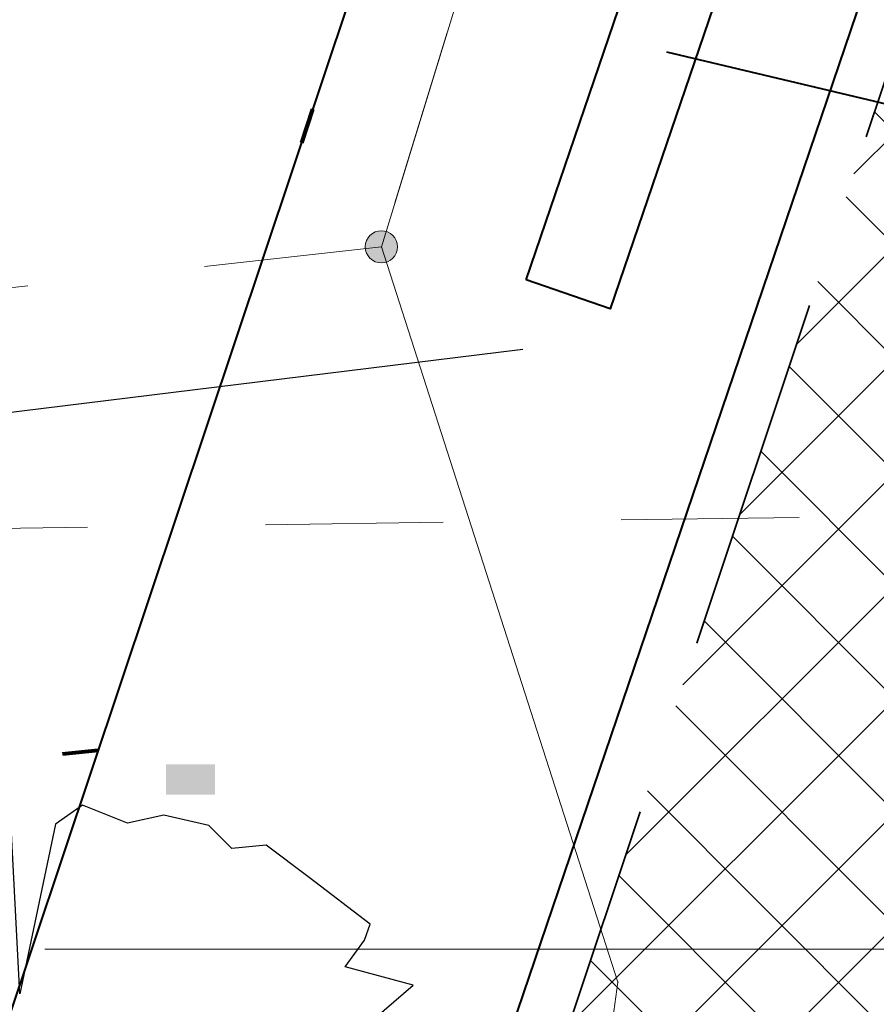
# Model space of a CAD drawing. Header units: metres. Extents: x 6599594 to 6600699, y 5687867 to 5691114.
# Tile 190 of 256: x 6599951.27 to 6599953.68, y 5688885.35 to 5688888.11. Entities that reach past the tile are written whole.
import ezdxf
from ezdxf.enums import TextEntityAlignment as Align

# ---------------------------------------------------------------- set-up
doc = ezdxf.new("R2010")
doc.units = ezdxf.units.M
doc.header["$MEASUREMENT"] = 0
for name, pattern in [('1', [0]), ('3_EGBZ', [1.5, 1, -0.5]), ('9', [1, 0, -1]), ('BTO', [0]), ('BUG', [1.5, 1, -0.5]), ('GUZ', [1, 0.5, -0.5]), ('L_0_03', [1, 0.5, -0.5])]:
    doc.linetypes.add(name, pattern=pattern)
doc.layers.get('0').update_dxf_attribs({"color": 253, "linetype": 'CONTINUOUS', "lineweight": 13})
for name, color, linetype, lineweight in [('_balustrada', 7, 'OGRODZENIE1', 40), ('_dren', 30, '3_EGBZ', 40), ('_kolor chodnik', 50, '1', 5), ('_kolor jezdnia', 4, '1', 0), ('_kolor pobocze', 211, '1', 5), ('_kolor zjazdy kostka', 7, '1', 5), ('_kolor ścieżka @ 1', 10, '1', 0), ('_linie czasowe urz wodne', 214, '9', 80), ('_nasadzenia', 72, 'BUG', 30), ('_obrzeze', 10, 'BUG', 35), ('_podział mój', 201, 'BTO', 40), ('_przepusty', 172, '3_EGBZ', 40), ('_row', 150, 'CONTINUOUS', 30), ('GES_Rzedna', 7, 'CONTINUOUS', 18), ('OT_Komunikacja', 7, 'CONTINUOUS', 0), ('OT_Wody', 7, 'CONTINUOUS', 0), ('pkt_sztuczny_i_naturalny', 7, 'CONTINUOUS', 5), ('Uzytki', 252, 'GUZ', 9)]:
    doc.layers.add(name, color=color, linetype=linetype, lineweight=lineweight)
doc.layers.add('RS-drzewa projektowane', color=7, linetype='CONTINUOUS')
doc.styles.get("Standard").update_dxf_attribs({"font": 'ARIALN.TTF', "width": 0.75, "height": 1.199999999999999})
doc.linetypes.add('OGRODZENIE1', pattern='A,0.25,-0.1,[133,ltypeshp.shx,S=0.1,R=0,X=-0.1,Y=0],-0.1,1', length=1.45)
pattern_1 = [(45, (0, 0), (-0.1414213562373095, 0.1414213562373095), []), (135, (0, 0), (-0.1414213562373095, -0.1414213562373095), [])]

# ---------------------------------------------------------------- blocks, each defined once
blk = doc.blocks.new('d2')
at = {"layer": '_nasadzenia'}
for p, q in [((-293019.4652712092, 28215.71171003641), (-293019.5058528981, 28216.47423294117)), ((-293019.2000540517, 28216.51097357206), (-293019.3144192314, 28216.43055231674)), ((-293019.0088658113, 28216.43478685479), (-293019.2000540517, 28216.51097357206)), ((-293018.855843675, 28216.46941021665), (-293019.0088658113, 28216.43478685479)), ((-293018.6644100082, 28216.42572959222), (-293018.855843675, 28216.46941021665)), ((-293019.3144192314, 28216.43055231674), (-293019.4652712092, 28215.71171003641)), ((-293018.5676449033, 28216.32748790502), (-293018.6644100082, 28216.42572959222)), ((-293018.4212701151, 28216.34265583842), (-293018.5676449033, 28216.32748790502)), ((-293018.2402983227, 28216.20477988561), (-293018.4212701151, 28216.34265583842)), ((-293017.9817671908, 28216.00781423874), (-293018.2402983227, 28216.20477988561)), ((-293018.0050329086, 28215.93972023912), (-293017.9817671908, 28216.00781423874)), ((-293018.0871430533, 28215.82655175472), (-293018.0050329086, 28215.93972023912)), ((-293017.7984534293, 28215.74964162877), (-293018.0871430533, 28215.82655175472)), ((-293018.1938077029, 28215.40966504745), (-293017.7984534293, 28215.74964162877))]:
    blk.add_line(p, q, dxfattribs=at)
blk = doc.blocks.new('169')
at = {"linetype": 'Continuous', "lineweight": 13}
blk.add_hatch(color=0, dxfattribs=at).paths.add_polyline_path([(0, -0.090553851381, 1), (0, 0.090553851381, 1)])
at = {"color": 0, "linetype": 'Continuous', "lineweight": 13}
blk.add_circle((0, 0), 0.090553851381, dxfattribs=at)
blk = doc.blocks.new('hhh')
at = {"layer": '_podział mój'}
blk.add_line((6600012.715234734, 5689068.962127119), (6599853.466151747, 5688593.232024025), dxfattribs=at)

msp = doc.modelspace()

# ---------------------------------------------------------------- hatches: boundary and pattern name
at = {"layer": '_kolor chodnik'}
h = msp.add_hatch(dxfattribs=at)
h.set_pattern_fill('ANSI37', color=256, scale=1.6)
h.set_pattern_definition(pattern_1)
h.paths.add_polyline_path([(6599849.938171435, 5688542.085872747), (6599852.232147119, 5688548.938742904), (6599853.573135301, 5688548.489851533), (6599853.827082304, 5688549.248475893), (6599851.793849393, 5688549.929093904), (6599849.895278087, 5688548.982823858), (6599847.823506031, 5688542.793750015)])
edge = h.paths.add_edge_path()
edge.add_line((6600018.106075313, 5689087.454911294), (6600022.42781917, 5689091.229234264))
edge.add_line((6600022.42781917, 5689091.229234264), (6600020.233254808, 5689093.742094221))
edge.add_line((6600020.233254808, 5689093.742094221), (6600017.159471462, 5689091.057656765))
edge.add_arc((6600023.275194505, 5689085.385140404), 8.34143334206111, 137.1531558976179, 148.8016577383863)
edge.add_line((6600016.140105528, 5689089.706021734), (6600018.106075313, 5689087.454911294))
h.paths.add_polyline_path([(6600038.501784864, 5689187.59229436), (6600037.906968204, 5689187.700586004), (6600037.638296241, 5689186.224843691), (6600038.240083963, 5689186.115282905)])
h.paths.add_polyline_path([(6600069.098302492, 5689360.276020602), (6600068.321239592, 5689360.413462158), (6600068.064048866, 5689358.936495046), (6600068.836639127, 5689358.799546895)])
h.paths.add_polyline_path([(6600082.393785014, 5689362.950258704), (6600082.941124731, 5689366.103121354), (6600081.481377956, 5689366.361351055), (6600080.923159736, 5689363.210828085)])
h.paths.add_polyline_path([(6600074.022236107, 5689388.065861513), (6600072.983907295, 5689388.249860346), (6600072.723374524, 5689386.772538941), (6600073.760538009, 5689386.588865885)])
h.paths.add_polyline_path([(6600105.602402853, 5689486.45426531), (6600106.738797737, 5689489.760539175), (6600105.28818975, 5689490.281952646), (6600104.132785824, 5689486.965912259)])
h.paths.add_polyline_path([(6600132.519778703, 5689678.737346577), (6600131.636986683, 5689678.922259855), (6600131.330470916, 5689677.453953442), (6600132.212256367, 5689677.269208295)])
h.paths.add_polyline_path([(6600156.649397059, 5689798.7449027), (6600156.48800471, 5689797.95886096), (6600157.450195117, 5689797.757316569), (6600157.615023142, 5689798.542205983)])
h.paths.add_polyline_path([(6600189.055358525, 5689948.643107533), (6600187.902868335, 5689948.884512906), (6600187.600024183, 5689947.417400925), (6600188.748131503, 5689947.176379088)])
edge = h.paths.add_edge_path()
edge.add_line((6600204.459383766, 5690032.969035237), (6600204.153258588, 5690031.227801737))
edge.add_arc((6600202.328347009, 5690027.299936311), 4.331100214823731, 41.853001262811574, 65.08011546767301, ccw=False)
edge.add_arc((6600032.903931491, 5690051.979071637), 174.020003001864, 352.8070218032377, 353.495463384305)
edge.add_arc((6600202.372679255, 5690027.343587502), 5.999999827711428, 55.12102442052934, 69.64815978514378)
edge = h.paths.add_edge_path()
edge.add_line((6600205.046027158, 5690040.265402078), (6600204.972740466, 5690038.483452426))
edge.add_arc((6600203.986269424, 5690044.401803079), 5.999999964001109, 279.4630688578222, 294.9140560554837)
edge.add_line((6600206.513819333, 5690038.960158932), (6600206.607027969, 5690041.030672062))
edge.add_arc((6600203.986269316, 5690044.401803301), 4.270000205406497, 284.3702444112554, 307.86193139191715, ccw=False)
edge = h.paths.add_edge_path()
edge.add_arc((6600203.547470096, 5690044.558759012), 6.446878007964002, 324.43500910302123, 356.20133685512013, ccw=False)
edge.add_arc((6600203.986269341, 5690044.401803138), 6.000000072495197, 323.2169970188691, 357.4193489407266)
h.paths.add_polyline_path([(6600208.910055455, 5690121.713696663), (6600208.146285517, 5690121.748120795), (6600207.125602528, 5690121.794124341), (6600209.971605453, 5690121.665851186)])
edge = h.paths.add_edge_path()
edge.add_line((6600238.769818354, 5690481.648294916), (6600240.338176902, 5690490.87374652))
edge.add_line((6600240.338176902, 5690490.87374652), (6600241.251295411, 5690510.829461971))
edge.add_line((6600241.251295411, 5690510.829461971), (6600239.524022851, 5690510.928942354))
edge.add_line((6600239.524022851, 5690510.928942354), (6600238.633343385, 5690491.167757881))
edge.add_line((6600238.633343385, 5690491.167757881), (6600234.579716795, 5690467.661262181))
edge.add_line((6600234.579716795, 5690467.661262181), (6600234.449796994, 5690464.966873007))
edge.add_arc((6600242.443669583, 5690464.607462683), 8.001948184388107, 177.4256737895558, 268.2543056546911)
edge.add_line((6600242.199903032, 5690456.609228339), (6600242.216657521, 5690457.359274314))
edge.add_line((6600242.216657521, 5690457.359274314), (6600242.305257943, 5690458.836738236))
edge.add_arc((6600242.444504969, 5690464.607952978), 5.772894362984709, 177.0298084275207, 268.6178439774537, ccw=False)
edge.add_line((6600236.679365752, 5690464.907083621), (6600236.951876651, 5690470.95443634))
edge.add_line((6600236.951876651, 5690470.95443634), (6600238.15078669, 5690478.210832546))
edge.add_line((6600238.15078669, 5690478.210832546), (6600238.769818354, 5690481.648294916))
h.paths.add_polyline_path([(6600238.769818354, 5690481.648294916), (6600238.15078669, 5690478.210832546), (6600239.670056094, 5690477.930590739), (6600240.266710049, 5690481.376366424)])
edge = h.paths.add_edge_path()
edge.add_line((6600223.366500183, 5690460.339976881), (6600223.278629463, 5690457.997544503))
edge.add_arc((6600220.967166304, 5690465.656339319), 7.999999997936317, 286.7940807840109, 300.2738222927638)
edge.add_line((6600225.000231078, 5690458.747331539), (6600225.240084, 5690461.623695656))
edge.add_arc((6600221.105749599, 5690465.648640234), 5.76999998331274, 293.06724424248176, 315.7681070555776, ccw=False)
edge = h.paths.add_edge_path()
edge.add_arc((6600220.025145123, 5690444.676291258), 5.770000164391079, 37.996647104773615, 59.94382588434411, ccw=False)
edge.add_line((6600224.572175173, 5690448.22839199), (6600224.817793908, 5690451.081798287))
edge.add_arc((6600220.025145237, 5690444.676291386), 7.999999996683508, 53.19588653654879, 68.15166733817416)
edge.add_line((6600223.00235276, 5690452.101669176), (6600222.91504296, 5690449.670427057))
edge = h.paths.add_edge_path()
edge.add_arc((6600221.105749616, 5690465.648640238), 7.999999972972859, 328.0222308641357, 357.0132597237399)
edge.add_line((6600229.094882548, 5690465.23180147), (6600229.218816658, 5690467.593604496))
edge.add_line((6600229.218816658, 5690467.593604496), (6600228.218919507, 5690467.645774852))
edge.add_line((6600228.218919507, 5690467.645774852), (6600227.891778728, 5690461.411918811))
h.paths.add_polyline_path([(6600200.980142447, 5690012.236744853), (6600202.317278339, 5690011.956662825), (6600202.522293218, 5690012.935421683), (6600201.182321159, 5690013.216097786)])
h.paths.add_polyline_path([(6600196.457878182, 5689983.98337835), (6600195.202332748, 5689984.246370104), (6600194.899091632, 5689982.777335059), (6600196.150355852, 5689982.515240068)])
edge = h.paths.add_edge_path()
edge.add_line((6600112.305909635, 5689517.991018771), (6600112.691041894, 5689519.807934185))
edge.add_line((6600112.691041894, 5689519.807934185), (6600113.245521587, 5689522.423769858))
edge.add_line((6600113.245521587, 5689522.423769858), (6600111.553124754, 5689522.782507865))
edge.add_line((6600111.553124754, 5689522.782507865), (6600107.405864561, 5689503.21722655))
edge.add_line((6600107.405864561, 5689503.21722655), (6600099.494506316, 5689480.361667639))
edge.add_line((6600099.494506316, 5689480.361667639), (6600099.182814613, 5689478.891218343))
edge.add_arc((6600107.008997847, 5689477.232359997), 8.000059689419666, 168.0325629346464, 257.7529108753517)
edge.add_line((6600105.311960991, 5689469.414366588), (6600105.784990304, 5689471.593619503))
edge.add_arc((6600107.008927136, 5689477.232314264), 5.769999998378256, 168.0321375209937, 257.7533362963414, ccw=False)
edge.add_line((6600101.364343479, 5689478.42879883), (6600101.647245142, 5689479.76342708))
edge.add_line((6600101.647245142, 5689479.76342708), (6600104.132785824, 5689486.965912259))
edge.add_line((6600104.132785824, 5689486.965912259), (6600105.28818975, 5689490.281952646))
edge.add_line((6600105.28818975, 5689490.281952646), (6600108.240043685, 5689498.809726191))
edge.add_line((6600108.240043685, 5689498.809726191), (6600112.305909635, 5689517.991018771))
h.paths.add_polyline_path([(6600136.009573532, 5689645.499114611), (6600138.333647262, 5689645.012304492), (6600138.661671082, 5689646.578318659), (6600134.869459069, 5689647.372651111)])
at = {"layer": '_kolor jezdnia'}
h = msp.add_hatch(dxfattribs=at)
h.set_pattern_fill('ANSI37', color=4, scale=3.5)
h.set_pattern_definition([(45, (0, 0), (-0.3093592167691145, 0.3093592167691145), []), (135, (0, 0), (-0.3093592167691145, -0.3093592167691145), [])])
edge = h.paths.add_edge_path()
edge.add_line((6599833.066047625, 5688539.933393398), (6599850.649511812, 5688527.983462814))
edge.add_arc((6599857.337592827, 5688536.653968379), 10.95025544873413, 169.5012687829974, 232.3548431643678, ccw=False)
edge.add_arc((6599858.085851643, 5688536.618142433), 11.69295282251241, 162.2507788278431, 169.9967502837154, ccw=False)
edge.add_line((6599846.949484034, 5688540.182754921), (6599847.823506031, 5688542.793750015))
edge.add_line((6599847.823506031, 5688542.793750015), (6599849.895278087, 5688548.982823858))
edge.add_line((6599849.895278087, 5688548.982823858), (6599852.434748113, 5688556.56906746))
edge.add_line((6599852.434748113, 5688556.56906746), (6599928.48625871, 5688783.760284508))
edge.add_line((6599928.48625871, 5688783.760284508), (6599931.025728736, 5688791.34652811))
edge.add_line((6599931.025728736, 5688791.34652811), (6599996.657773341, 5688987.411326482))
edge.add_line((6599996.657773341, 5688987.411326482), (6599999.197243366, 5688994.997570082))
edge.add_line((6599999.197243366, 5688994.997570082), (6600021.930100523, 5689062.908193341))
edge.add_line((6600021.930100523, 5689062.908193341), (6600017.620224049, 5689067.371531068))
edge.add_line((6600017.620224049, 5689067.371531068), (6600016.714558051, 5689064.654078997))
edge.add_line((6600016.714558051, 5689064.654078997), (6600012.423620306, 5689051.835617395))
edge.add_line((6600012.423620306, 5689051.835617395), (6600009.884150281, 5689044.249373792))
edge.add_line((6600009.884150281, 5689044.249373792), (6599977.53516164, 5688947.612159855))
edge.add_line((6599977.53516164, 5688947.612159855), (6599974.995691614, 5688940.025916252))
edge.add_line((6599974.995691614, 5688940.025916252), (6599942.096912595, 5688841.746295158))
edge.add_line((6599942.096912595, 5688841.746295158), (6599939.557442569, 5688834.160051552))
edge.add_line((6599939.557442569, 5688834.160051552), (6599882.679288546, 5688664.246042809))
edge.add_line((6599882.679288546, 5688664.246042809), (6599880.139818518, 5688656.659799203))
edge.add_line((6599880.139818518, 5688656.659799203), (6599852.46454386, 5688573.984527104))
edge.add_line((6599852.46454386, 5688573.984527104), (6599842.470137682, 5688544.127903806))
edge.add_arc((6599835.706422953, 5688546.652910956), 7.219660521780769, 248.5480913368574, 339.52856074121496, ccw=False)
h.paths.add_polyline_path([(6600044.653202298, 5689172.271628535), (6600046.276244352, 5689181.431901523), (6600047.759199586, 5689189.801539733), (6600051.0603021, 5689208.432603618), (6600052.368792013, 5689215.817578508), (6600054.808584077, 5689229.587499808), (6600056.11707399, 5689236.972474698), (6600057.346666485, 5689243.912161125), (6600058.655146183, 5689251.297078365), (6600058.831439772, 5689252.292060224), (6600060.098987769, 5689259.445963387), (6600060.139929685, 5689259.677035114), (6600061.407468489, 5689266.830886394), (6600072.329030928, 5689328.470998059), (6600073.637511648, 5689335.855921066), (6600077.337304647, 5689356.73715072), (6600078.820259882, 5689365.106788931), (6600081.142794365, 5689378.214921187), (6600082.538516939, 5689386.092227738), (6600095.187867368, 5689457.483787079), (6600091.082877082, 5689465.8405575), (6600089.043088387, 5689454.328211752), (6600087.870641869, 5689447.711051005), (6600087.560133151, 5689445.958573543), (6600086.562151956, 5689440.326076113), (6600082.433200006, 5689417.022719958), (6600080.95024477, 5689408.65308175), (6600077.202698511, 5689387.502337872), (6600075.719743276, 5689379.132699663), (6600073.469199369, 5689366.430874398), (6600071.986244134, 5689358.061236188), (6600069.98686466, 5689346.776955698), (6600068.591142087, 5689338.899649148), (6600065.559290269, 5689321.78820693), (6600064.163567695, 5689313.910900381), (6600059.719426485, 5689288.828650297), (6600058.323703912, 5689280.951343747), (6600057.563846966, 5689276.662793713), (6600056.168124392, 5689268.785487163), (6600054.804920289, 5689261.091711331), (6600053.409197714, 5689253.21440478), (6600053.264817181, 5689252.399536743), (6600051.869094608, 5689244.522230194), (6600051.183555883, 5689240.653124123), (6600049.787833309, 5689232.775817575), (6600046.593849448, 5689214.749319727), (6600045.198126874, 5689206.872013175), (6600044.41754409, 5689202.466488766), (6600042.934588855, 5689194.096850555), (6600036.429952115, 5689157.38538759), (6600034.946996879, 5689149.01574938), (6600030.579776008, 5689124.367629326), (6600027.529365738, 5689107.151445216), (6600024.895072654, 5689094.014582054), (6600030.583685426, 5689094.264316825), (6600032.945013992, 5689106.191885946), (6600043.170247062, 5689163.901990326)])
edge = h.paths.add_edge_path()
edge.add_line((6600111.106812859, 5689535.144351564), (6600111.256844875, 5689535.85214863))
edge.add_line((6600111.256844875, 5689535.85214863), (6600112.915748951, 5689543.678261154))
edge.add_line((6600112.915748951, 5689543.678261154), (6600117.304772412, 5689564.384094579))
edge.add_line((6600117.304772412, 5689564.384094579), (6600119.067357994, 5689572.699339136))
edge.add_line((6600119.067357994, 5689572.699339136), (6600120.087667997, 5689577.512794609))
edge.add_line((6600120.087667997, 5689577.512794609), (6600121.642890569, 5689584.849775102))
edge.add_line((6600121.642890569, 5689584.849775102), (6600128.436769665, 5689616.900852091))
edge.add_line((6600128.436769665, 5689616.900852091), (6600129.991992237, 5689624.237832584))
edge.add_line((6600129.991992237, 5689624.237832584), (6600132.660554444, 5689636.827148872))
edge.add_line((6600132.660554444, 5689636.827148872), (6600133.208838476, 5689639.444704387))
edge.add_line((6600133.208838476, 5689639.444704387), (6600134.848957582, 5689647.274775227))
edge.add_line((6600134.848957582, 5689647.274775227), (6600138.97649476, 5689666.979995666))
edge.add_line((6600138.97649476, 5689666.979995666), (6600140.51410642, 5689674.320687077))
edge.add_line((6600140.51410642, 5689674.320687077), (6600145.209128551, 5689696.735129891))
edge.add_line((6600145.209128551, 5689696.735129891), (6600146.746740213, 5689704.075821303))
edge.add_line((6600146.746740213, 5689704.075821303), (6600151.462308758, 5689726.588354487))
edge.add_line((6600151.462308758, 5689726.588354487), (6600152.999920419, 5689733.929045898))
edge.add_line((6600152.999920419, 5689733.929045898), (6600155.244070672, 5689744.642813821))
edge.add_line((6600155.244070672, 5689744.642813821), (6600156.781682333, 5689751.983505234))
edge.add_line((6600156.781682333, 5689751.983505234), (6600161.635515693, 5689775.156126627))
edge.add_line((6600161.635515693, 5689775.156126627), (6600163.378142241, 5689783.475576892))
edge.add_line((6600163.378142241, 5689783.475576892), (6600163.850769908, 5689785.731942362))
edge.add_line((6600163.850769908, 5689785.731942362), (6600167.028500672, 5689800.902704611))
edge.add_line((6600167.028500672, 5689800.902704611), (6600179.49088801, 5689860.399222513))
edge.add_line((6600179.49088801, 5689860.399222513), (6600181.233514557, 5689868.718672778))
edge.add_line((6600181.233514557, 5689868.718672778), (6600181.84713393, 5689871.648144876))
edge.add_line((6600181.84713393, 5689871.648144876), (6600183.384745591, 5689878.988836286))
edge.add_line((6600183.384745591, 5689878.988836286), (6600184.935818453, 5689886.393792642))
edge.add_line((6600184.935818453, 5689886.393792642), (6600186.575937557, 5689894.223863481))
edge.add_line((6600186.575937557, 5689894.223863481), (6600194.05133812, 5689929.912074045))
edge.add_line((6600194.05133812, 5689929.912074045), (6600195.691457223, 5689937.742144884))
edge.add_line((6600195.691457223, 5689937.742144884), (6600202.915799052, 5689972.231779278))
edge.add_line((6600202.915799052, 5689972.231779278), (6600204.555918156, 5689980.061850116))
edge.add_line((6600204.555918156, 5689980.061850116), (6600206.062781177, 5689987.255744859))
edge.add_line((6600206.062781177, 5689987.255744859), (6600207.702900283, 5689995.085815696))
edge.add_line((6600207.702900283, 5689995.085815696), (6600210.232559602, 5690007.162628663))
edge.add_line((6600210.232559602, 5690007.162628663), (6600211.694938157, 5690014.144150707))
edge.add_arc((6600028.177652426, 5690052.584442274), 187.5000004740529, 348.1696294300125, 357.4195276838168)
edge.add_line((6600215.487522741, 5690044.142720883), (6600208.310270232, 5690026.480446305))
edge.add_arc((6600032.903933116, 5690051.97907145), 177.2500013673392, 348.1696294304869, 351.7289130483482, ccw=False)
edge.add_line((6600206.38894146, 5690015.640182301), (6600205.966941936, 5690013.625519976))
edge.add_line((6600205.966941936, 5690013.625519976), (6600204.326822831, 5690005.795449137))
edge.add_line((6600204.326822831, 5690005.795449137), (6600197.076961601, 5689971.183982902))
edge.add_line((6600197.076961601, 5689971.183982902), (6600195.334335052, 5689962.864532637))
edge.add_line((6600195.334335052, 5689962.864532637), (6600193.44722506, 5689953.855305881))
edge.add_line((6600193.44722506, 5689953.855305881), (6600191.909227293, 5689946.512771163))
edge.add_line((6600191.909227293, 5689946.512771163), (6600185.496844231, 5689915.899498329))
edge.add_line((6600185.496844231, 5689915.899498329), (6600183.856521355, 5689908.068454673))
edge.add_line((6600183.856521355, 5689908.068454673), (6600182.066605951, 5689899.523243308))
edge.add_line((6600182.066605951, 5689899.523243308), (6600180.32407057, 5689891.204228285))
edge.add_line((6600180.32407057, 5689891.204228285), (6600174.320344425, 5689862.541919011))
edge.add_line((6600174.320344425, 5689862.541919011), (6600172.577809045, 5689854.222903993))
edge.add_line((6600172.577809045, 5689854.222903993), (6600163.663810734, 5689811.666703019))
edge.add_line((6600163.663810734, 5689811.666703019), (6600162.023782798, 5689803.837067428))
edge.add_line((6600162.023782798, 5689803.837067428), (6600160.924220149, 5689798.587659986))
edge.add_line((6600160.924220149, 5689798.587659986), (6600159.279208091, 5689790.734229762))
edge.add_line((6600159.279208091, 5689790.734229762), (6600157.107250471, 5689780.365115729))
edge.add_line((6600157.107250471, 5689780.365115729), (6600155.462238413, 5689772.511685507))
edge.add_line((6600155.462238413, 5689772.511685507), (6600153.380318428, 5689762.572418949))
edge.add_line((6600153.380318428, 5689762.572418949), (6600151.735124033, 5689754.718118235))
edge.add_line((6600151.735124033, 5689754.718118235), (6600148.586504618, 5689739.686336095))
edge.add_line((6600148.586504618, 5689739.686336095), (6600146.885007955, 5689731.563243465))
edge.add_line((6600146.885007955, 5689731.563243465), (6600141.75088822, 5689707.052510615))
edge.add_line((6600141.75088822, 5689707.052510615), (6600140.110896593, 5689699.223048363))
edge.add_line((6600140.110896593, 5689699.223048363), (6600133.483561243, 5689667.583574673))
edge.add_line((6600133.483561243, 5689667.583574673), (6600131.860394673, 5689659.834436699))
edge.add_line((6600131.860394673, 5689659.834436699), (6600131.740984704, 5689659.26436315))
edge.add_line((6600131.740984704, 5689659.26436315), (6600130.117814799, 5689651.515209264))
edge.add_line((6600130.117814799, 5689651.515209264), (6600127.27873359, 5689637.961189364))
edge.add_line((6600127.27873359, 5689637.961189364), (6600126.924568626, 5689636.290366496))
edge.add_line((6600126.924568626, 5689636.290366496), (6600125.166244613, 5689627.995226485))
edge.add_line((6600125.166244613, 5689627.995226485), (6600118.009503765, 5689594.232298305))
edge.add_line((6600118.009503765, 5689594.232298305), (6600116.25117975, 5689585.937158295))
edge.add_line((6600116.25117975, 5689585.937158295), (6600113.665314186, 5689573.737975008))
edge.add_line((6600113.665314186, 5689573.737975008), (6600111.898534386, 5689565.402943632))
edge.add_line((6600111.898534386, 5689565.402943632), (6600104.889982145, 5689532.339115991))
edge.add_line((6600104.889982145, 5689532.339115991), (6600103.22663594, 5689524.492047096))
edge.add_line((6600103.22663594, 5689524.492047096), (6600096.623876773, 5689493.342605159))
edge.add_line((6600096.623876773, 5689493.342605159), (6600094.968986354, 5689485.535427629))
edge.add_line((6600094.968986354, 5689485.535427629), (6600094.300101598, 5689482.379870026))
edge.add_line((6600094.300101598, 5689482.379870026), (6600099.182814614, 5689478.891218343))
edge.add_line((6600099.182814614, 5689478.891218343), (6600099.494506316, 5689480.361667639))
edge.add_line((6600099.494506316, 5689480.361667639), (6600111.106812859, 5689535.144351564))
edge = h.paths.add_edge_path()
edge.add_arc((6600239.213891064, 5690851.400367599), 10.00000000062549, -2.8342403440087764, 76.13703556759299, ccw=False)
edge.add_line((6600249.201658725, 5690850.905901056), (6600249.082723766, 5690848.503524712))
edge.add_line((6600249.082723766, 5690848.503524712), (6600247.016487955, 5690806.767468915))
edge.add_line((6600247.016487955, 5690806.767468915), (6600246.092398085, 5690789.152178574))
edge.add_line((6600246.092398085, 5690789.152178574), (6600233.768116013, 5690572.015170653))
edge.add_line((6600233.768116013, 5690572.015170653), (6600228.959056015, 5690465.296202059))
edge.add_line((6600228.959056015, 5690465.296202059), (6600234.588724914, 5690465.017134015))
edge.add_line((6600234.588724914, 5690465.017134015), (6600239.262540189, 5690571.767576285))
edge.add_line((6600239.262540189, 5690571.767576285), (6600252.50503885, 5690806.400146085))
edge.add_line((6600252.50503885, 5690806.400146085), (6600254.569211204, 5690848.094521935))
edge.add_arc((6600262.559425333, 5690847.6989487), 7.999999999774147, 76.13703557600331, 177.1657596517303, ccw=False)
edge.add_line((6600264.476229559, 5690855.465921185), (6600241.609896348, 5690861.109083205))
edge = h.paths.add_edge_path()
edge.add_line((6600250.031475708, 5690451.625307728), (6600250.231741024, 5690455.772579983))
edge.add_line((6600250.231741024, 5690455.772579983), (6600246.257763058, 5690456.417303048))
edge.add_line((6600246.257763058, 5690456.417303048), (6600242.171761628, 5690456.61060902))
edge.add_arc((6600242.563100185, 5690464.586983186), 7.985968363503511, 176.9123644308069, 267.1911945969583, ccw=False)
edge.add_line((6600234.588724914, 5690465.017134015), (6600228.959056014, 5690465.296202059))
edge.add_arc((6600220.965133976, 5690465.657286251), 8.002072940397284, 267.8289300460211, 357.413716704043, ccw=False)
edge.add_line((6600220.661989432, 5690457.660957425), (6600212.406915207, 5690458.119572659))
edge.add_line((6600212.406915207, 5690458.119572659), (6600208.431872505, 5690457.817501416))
edge.add_line((6600208.431872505, 5690457.817501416), (6600208.233912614, 5690454.548331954))
edge.add_line((6600208.233912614, 5690454.548331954), (6600212.129565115, 5690453.127270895))
edge.add_line((6600212.129565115, 5690453.127270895), (6600218.640548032, 5690452.76554962))
edge.add_line((6600218.640548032, 5690452.76554962), (6600216.486747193, 5690452.885205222))
edge.add_line((6600216.486747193, 5690452.885205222), (6600220.468905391, 5690452.663974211))
edge.add_arc((6600220.025145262, 5690444.676291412), 7.99999997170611, -0.3386579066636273, 86.8201700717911, ccw=False)
edge.add_line((6600228.025005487, 5690444.629006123), (6600227.803602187, 5690439.649256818))
edge.add_line((6600227.803602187, 5690439.649256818), (6600226.885525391, 5690435.936828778))
edge.add_line((6600226.885525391, 5690435.936828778), (6600225.534849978, 5690405.967249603))
edge.add_line((6600225.534849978, 5690405.967249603), (6600226.115199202, 5690402.187514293))
edge.add_line((6600226.115199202, 5690402.187514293), (6600213.445139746, 5690121.008786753))
edge.add_line((6600213.445139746, 5690121.008786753), (6600213.352800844, 5690118.960058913))
edge.add_line((6600213.352800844, 5690118.960058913), (6600209.980184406, 5690044.131649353))
edge.add_arc((6600203.98626942, 5690044.401803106), 5.999999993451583, 257.4162346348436, 357.41934921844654, ccw=False)
edge.add_line((6600202.679069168, 5690038.545931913), (6600201.589735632, 5690033.666039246))
edge.add_line((6600201.589735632, 5690033.666039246), (6600203.67987942, 5690033.199458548))
edge.add_arc((6600202.372679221, 5690027.343587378), 5.999999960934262, -8.27108729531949, 77.41623506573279, ccw=False)
edge.add_line((6600208.310270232, 5690026.480446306), (6600215.487522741, 5690044.142720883))
edge.add_line((6600215.487522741, 5690044.142720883), (6600216.199687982, 5690059.9446614))
edge.add_line((6600216.199687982, 5690059.9446614), (6600216.537356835, 5690067.437056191))
edge.add_line((6600216.537356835, 5690067.437056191), (6600223.893528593, 5690230.66011469))
edge.add_line((6600223.893528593, 5690230.66011469), (6600224.231197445, 5690238.152509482))
edge.add_line((6600224.231197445, 5690238.152509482), (6600233.507835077, 5690443.987992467))
edge.add_arc((6600241.499722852, 5690443.627812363), 7.999999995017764, 87.29208981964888, 177.4195277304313, ccw=False)
edge.add_line((6600241.877677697, 5690451.618879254), (6600246.021541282, 5690451.422886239))
edge.add_line((6600246.021541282, 5690451.422886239), (6600246.427694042, 5690451.44338883))
edge.add_line((6600246.427694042, 5690451.44338883), (6600246.79397003, 5690451.461878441))
edge.add_line((6600246.79397003, 5690451.461878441), (6600250.031475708, 5690451.625307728))
edge = h.paths.add_edge_path()
edge.add_line((6600007.33756506, 5689086.20374581), (6600006.980466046, 5689080.740822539))
edge.add_line((6600006.980466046, 5689080.740822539), (6600007.229745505, 5689080.720859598))
edge.add_line((6600007.229745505, 5689080.720859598), (6600008.093335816, 5689080.601653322))
edge.add_line((6600008.093335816, 5689080.601653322), (6600008.702681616, 5689080.53831051))
edge.add_arc((6600008.140193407, 5689070.554142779), 9.999999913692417, -18.557800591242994, 86.77547804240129, ccw=False)
edge.add_line((6600017.620224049, 5689067.371531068), (6600021.930100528, 5689062.908193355))
edge.add_arc((6599734.83819726, 5689159.011261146), 302.7499967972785, 341.4922000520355, 343.8640860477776)
edge.add_arc((6600034.895369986, 5689072.315877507), 9.581213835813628, 98.63328270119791, 164.5273290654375, ccw=False)
edge.add_line((6600033.457137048, 5689081.788529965), (6600033.832640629, 5689081.798737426))
edge.add_line((6600033.832640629, 5689081.798737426), (6600034.422462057, 5689082.05700874))
edge.add_line((6600034.422462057, 5689082.05700874), (6600036.833623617, 5689082.139040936))
edge.add_line((6600036.833623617, 5689082.139040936), (6600036.730225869, 5689087.148851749))
edge.add_line((6600036.730225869, 5689087.148851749), (6600036.579860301, 5689087.134303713))
edge.add_arc((6600036.479565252, 5689093.136286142), 6.002820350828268, 169.1687651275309, 270.9573417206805, ccw=False)
edge.add_line((6600030.583685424, 5689094.264316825), (6600024.895072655, 5689094.014582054))
edge.add_arc((6600015.200558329, 5689096.162123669), 9.929528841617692, 271.0943432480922, 347.5094668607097, ccw=False)
edge.add_arc((6600014.909438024, 5689089.646776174), 3.446070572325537, 264.4236009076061, 278.0194998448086, ccw=False)
edge.add_line((6600014.574573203, 5689086.217014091), (6600014.299554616, 5689086.232508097))
edge.add_line((6600014.299554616, 5689086.232508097), (6600010.474232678, 5689086.448019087))
edge.add_line((6600010.474232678, 5689086.448019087), (6600007.33756506, 5689086.20374581))
edge = h.paths.add_edge_path()
edge.add_line((6600105.490725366, 5689463.953528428), (6600106.927559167, 5689464.047234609))
edge.add_line((6600106.927559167, 5689464.047234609), (6600107.835, 5689468.66))
edge.add_line((6600107.835, 5689468.66), (6600105.311960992, 5689469.414366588))
edge.add_arc((6600107.008997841, 5689477.232359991), 8.000059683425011, 168.0325628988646, 257.75291091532, ccw=False)
edge.add_line((6600099.182814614, 5689478.891218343), (6600094.300101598, 5689482.379870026))
edge.add_arc((6600586.245114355, 5689378.104238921), 502.8750369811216, 168.032376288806, 169.9522165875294)
edge.add_line((6600091.082877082, 5689465.8405575), (6600095.187867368, 5689457.483787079))
edge.add_arc((6600103.065173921, 5689456.088064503), 8.000000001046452, 77.7533362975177, 169.9524553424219, ccw=False)
edge.add_line((6600104.762140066, 5689463.906012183), (6600105.490725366, 5689463.953528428))
at = {"layer": '_kolor pobocze'}
h = msp.add_hatch(dxfattribs=at)
h.set_pattern_fill('ANSI37', color=256, scale=1.6)
h.set_pattern_definition(pattern_1)
edge = h.paths.add_edge_path()
edge.add_line((6600035.926965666, 5689101.569442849), (6600036.046865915, 5689102.311543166))
edge.add_arc((6600058.171848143, 5689233.778275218), 133.3154772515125, 259.4578941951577, 260.4470163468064, ccw=False)
edge.add_line((6600033.780707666, 5689102.713067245), (6600032.142559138, 5689101.847662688))
edge.add_arc((6599734.838175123, 5689159.011266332), 302.7500195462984, 347.6801154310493, 349.11639019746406, ccw=False)
edge.add_arc((6600036.478170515, 5689093.133441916), 6.000000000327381, 167.68011541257, 271.5571101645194)
edge.add_line((6600036.64121064, 5689087.1356575), (6600036.730491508, 5689087.137804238))
edge.add_line((6600036.730491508, 5689087.137804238), (6600036.712463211, 5689087.887583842))
edge.add_line((6600036.712463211, 5689087.887583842), (6600036.559840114, 5689087.884077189))
edge.add_arc((6600036.482532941, 5689093.14290691), 5.259397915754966, 170.6455005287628, 270.8422131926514, ccw=False)
edge.add_arc((6600545.796425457, 5688991.216220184), 524.6691769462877, 167.9170060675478, 168.7028219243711, ccw=False)
edge.add_line((6600032.751078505, 5689101.044345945), (6600034.011432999, 5689101.917298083))
edge.add_line((6600034.011432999, 5689101.917298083), (6600035.926965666, 5689101.569442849))
edge = h.paths.add_edge_path()
edge.add_line((6600002.828843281, 5688994.032881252), (6600003.066918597, 5688994.74409159))
edge.add_line((6600003.066918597, 5688994.74409159), (6600001.227880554, 5688995.359703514))
edge.add_line((6600001.227880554, 5688995.359703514), (6600000.55876659, 5688996.702196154))
edge.add_line((6600000.55876659, 5688996.702196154), (6600022.641310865, 5689062.67011804))
edge.add_arc((6599734.838193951, 5689159.011262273), 303.5000002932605, 341.4922000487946, 343.8640860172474)
edge.add_arc((6600035.267451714, 5689072.092773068), 9.250000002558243, 91.55711016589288, 163.8640860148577, ccw=False)
edge.add_line((6600035.016098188, 5689081.339357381), (6600036.868703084, 5689081.389717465))
edge.add_line((6600036.868703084, 5689081.389717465), (6600036.850674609, 5689082.139504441))
edge.add_line((6600036.850674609, 5689082.139504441), (6600034.99571817, 5689082.089080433))
edge.add_arc((6600035.267451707, 5689072.092773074), 9.999999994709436, 91.55711014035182, 163.8640860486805)
edge.add_arc((6599734.838192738, 5689159.011262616), 302.7500015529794, 341.4922000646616, 343.8640860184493, ccw=False)
edge.add_line((6600021.930100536, 5689062.908193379), (6599999.748942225, 5688996.645678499))
edge.add_line((6599999.748942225, 5688996.645678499), (6600000.695212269, 5688994.747107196))
edge.add_line((6600000.695212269, 5688994.747107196), (6600002.828843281, 5688994.032881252))
h.paths.add_polyline_path([(6599971.7492186, 5688907.297112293), (6599971.084233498, 5688908.631320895), (6599997.822068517, 5688988.526766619), (6599999.164561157, 5688989.195880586), (6600001.003599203, 5688988.580268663), (6600001.241674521, 5688989.291479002), (6599999.108043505, 5688990.005704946), (6599997.209472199, 5688989.059434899), (6599970.270280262, 5688908.583087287), (6599971.216550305, 5688906.684515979), (6599973.350181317, 5688905.970290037), (6599973.588256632, 5688906.681500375)])
h.paths.add_polyline_path([(6599932.504667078, 5688790.060553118), (6599931.835553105, 5688791.403045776), (6599968.343406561, 5688900.4641754), (6599969.685899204, 5688901.133289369), (6599971.524937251, 5688900.517677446), (6599971.763012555, 5688901.228887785), (6599969.629381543, 5688901.94311373), (6599967.730810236, 5688900.996843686), (6599931.025728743, 5688791.34652811), (6599931.971998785, 5688789.447956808), (6599934.105629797, 5688788.73373086), (6599934.343705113, 5688789.4449412)])
at = {"layer": '_kolor zjazdy kostka'}
h = msp.add_hatch(dxfattribs=at)
h.set_pattern_fill('ANSI37', color=256, scale=1.6)
h.set_pattern_definition(pattern_1)
h.paths.add_polyline_path([(6600244.137440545, 5690813.934732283), (6600242.369522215, 5690814.022127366), (6600242.097568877, 5690808.528921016), (6600243.865482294, 5690808.441426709)])
h.paths.add_polyline_path([(6600247.012128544, 5690806.679412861), (6600247.442736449, 5690815.377295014), (6600247.393289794, 5690814.378518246), (6600247.113277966, 5690808.722537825)])
h.paths.add_polyline_path([(6600242.297085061, 5690788.088808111), (6600240.958726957, 5690788.155683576), (6600240.648818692, 5690782.664569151), (6600241.987258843, 5690782.599147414)])
h.paths.add_polyline_path([(6600245.558275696, 5690780.919298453), (6600246.037231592, 5690789.405686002), (6600244.985820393, 5690788.453468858), (6600244.612601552, 5690781.981345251)])
h.paths.add_polyline_path([(6600241.348405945, 5690723.711515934), (6600242.272017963, 5690722.691689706), (6600242.749709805, 5690731.155680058), (6600241.698138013, 5690730.203317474), (6600241.472690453, 5690726.27550499)])
h.paths.add_polyline_path([(6600225.772794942, 5690394.589141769), (6600224.731429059, 5690393.637598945), (6600224.461246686, 5690387.644646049), (6600225.412923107, 5690386.603142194)])
h.paths.add_polyline_path([(6600223.012390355, 5690333.280720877), (6600223.372595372, 5690341.272607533), (6600222.32835346, 5690340.318436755), (6600222.058239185, 5690334.324941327)])
h.paths.add_polyline_path([(6600215.496388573, 5690166.390602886), (6600215.856593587, 5690174.382489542), (6600214.812834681, 5690173.428760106), (6600214.542018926, 5690167.435062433)])
h.paths.add_polyline_path([(6600212.446537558, 5690121.053392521), (6600213.399499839, 5690120.010473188), (6600213.788744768, 5690128.503024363), (6600212.745135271, 5690127.54943145)])
h.paths.add_polyline_path([(6600209.977420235, 5690121.665589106), (6600210.225142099, 5690127.162117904), (6600207.346107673, 5690127.291879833), (6600207.119593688, 5690121.794395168)])
h.paths.add_polyline_path([(6600207.950178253, 5690070.725854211), (6600204.880846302, 5690070.828947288), (6600204.643784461, 5690065.333808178), (6600207.702521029, 5690065.204598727)])
h.paths.add_polyline_path([(6600200.981479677, 5690012.236464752), (6600199.969248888, 5690007.339980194), (6600201.282587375, 5690007.064882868), (6600202.31726072, 5690011.956666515)])
h.paths.add_polyline_path([(6600193.613960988, 5689970.406358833), (6600192.398010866, 5689970.660657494), (6600191.286205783, 5689965.274578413), (6600192.486379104, 5689965.023185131)])
h.paths.add_polyline_path([(6600189.061271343, 5689948.671423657), (6600189.98413328, 5689953.050774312), (6600188.818902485, 5689953.32186217), (6600187.908781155, 5689948.91282903)])
h.paths.add_polyline_path([(6600180.976201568, 5689915.317449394), (6600179.952861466, 5689910.421322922), (6600181.008474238, 5689910.200199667), (6600182.033843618, 5689915.09540201)])
h.paths.add_polyline_path([(6600176.508279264, 5689893.538690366), (6600177.476023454, 5689893.335973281), (6600178.603605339, 5689898.719146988), (6600177.636002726, 5689898.922290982)])
h.paths.add_polyline_path([(6600179.28182965, 5689859.401159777), (6600180.522246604, 5689860.211927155), (6600181.057490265, 5689860.561775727), (6600183.598022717, 5689860.029600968), (6600184.726606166, 5689865.412570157), (6600182.186324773, 5689865.943033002), (6600181.604764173, 5689866.832779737), (6600181.024456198, 5689867.720610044)])
h.paths.add_polyline_path([(6600160.200810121, 5689810.862606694), (6600159.232772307, 5689811.065842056), (6600158.207991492, 5689806.171529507), (6600159.175735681, 5689805.968812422)])
h.paths.add_polyline_path([(6600156.49391753, 5689797.987177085), (6600155.463416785, 5689793.068691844), (6600156.431160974, 5689792.865974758), (6600157.461419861, 5689797.784520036)])
edge = h.paths.add_edge_path()
edge.add_arc((6600173.111981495, 5689800.679690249), 5.999999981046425, 204.673115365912, 239.5411154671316, ccw=False)
edge.add_arc((6600173.162096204, 5689800.685330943), 6.047914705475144, 168.3203586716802, 204.5234866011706, ccw=False)
edge.add_line((6600167.239404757, 5689801.9096668), (6600163.651667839, 5689784.781499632))
edge.add_arc((6600169.524220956, 5689783.551410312), 5.999999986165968, 139.2146049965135, 168.1696294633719, ccw=False)
edge.add_arc((6600169.524220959, 5689783.551410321), 5.999999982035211, 96.80962310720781, 139.2146050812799, ccw=False)
edge.add_line((6600168.812796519, 5689789.509083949), (6600170.070461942, 5689795.507731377))
h.paths.add_polyline_path([(6600163.526364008, 5689776.866746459), (6600166.051243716, 5689776.337874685), (6600167.179826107, 5689781.720838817), (6600164.653945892, 5689782.249920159), (6600163.941148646, 5689783.340449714), (6600163.493329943, 5689784.025580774), (6600161.750703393, 5689775.706130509), (6600162.438017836, 5689776.155376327)])
h.paths.add_polyline_path([(6600152.614191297, 5689774.643430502), (6600153.639138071, 5689779.536616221), (6600152.646757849, 5689779.744928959), (6600151.646447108, 5689774.846147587)])
h.paths.add_polyline_path([(6600150.121074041, 5689767.466820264), (6600148.177624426, 5689758.16795459), (6600149.115997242, 5689757.971390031), (6600151.066362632, 5689767.268392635)])
h.paths.add_polyline_path([(6600142.970741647, 5689739.332500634), (6600141.888449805, 5689734.142420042), (6600144.036614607, 5689733.695518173), (6600145.123068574, 5689738.882330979)])
h.paths.add_polyline_path([(6600136.256357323, 5689701.052153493), (6600137.154085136, 5689700.864096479), (6600138.287960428, 5689706.274871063), (6600137.386492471, 5689706.464182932)])
h.paths.add_polyline_path([(6600130.081494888, 5689667.099389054), (6600129.212847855, 5689667.281639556), (6600128.083282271, 5689661.898895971), (6600128.953953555, 5689661.716447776)])
h.paths.add_polyline_path([(6600128.397394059, 5689659.030340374), (6600127.554144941, 5689659.207226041), (6600126.49340855, 5689653.810049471), (6600127.269860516, 5689653.647397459)])
h.paths.add_polyline_path([(6600134.990411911, 5689640.633636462), (6600137.30714639, 5689640.148363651), (6600138.339560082, 5689645.040620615), (6600136.015486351, 5689645.500958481), (6600135.435178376, 5689646.388788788), (6600134.8548704, 5689647.276619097), (6600133.214751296, 5689639.446548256), (6600134.102581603, 5689640.026856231)])
h.paths.add_polyline_path([(6600122.164164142, 5689634.294831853), (6600121.024067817, 5689628.914244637), (6600122.015114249, 5689628.705875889), (6600123.155614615, 5689634.086346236)])
h.paths.add_polyline_path([(6600114.54207576, 5689593.450769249), (6600113.493359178, 5689593.398339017), (6600112.364315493, 5689588.045694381), (6600113.29076438, 5689587.54753241)])
h.paths.add_polyline_path([(6600110.194543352, 5689572.941097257), (6600109.20781945, 5689573.148880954), (6600108.067717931, 5689567.768269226), (6600109.05014319, 5689567.535215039)])
h.paths.add_polyline_path([(6600119.083213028, 5689565.540446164), (6600119.089125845, 5689565.542290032), (6600121.462438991, 5689565.065690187), (6600122.598093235, 5689570.447168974), (6600120.229622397, 5689570.949214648), (6600119.651446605, 5689571.8119627), (6600119.073270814, 5689572.727655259), (6600117.310757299, 5689564.412754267)])
h.paths.add_polyline_path([(6600101.698666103, 5689532.937884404), (6600100.730666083, 5689533.141679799), (6600099.694214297, 5689528.250234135), (6600100.669121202, 5689528.045267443)])
h.paths.add_polyline_path([(6600094.064021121, 5689496.827028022), (6600093.080194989, 5689497.033910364), (6600092.036590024, 5689492.143967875), (6600093.038865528, 5689491.933250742)])
h.paths.add_polyline_path([(6600083.709836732, 5689453.74980843), (6600082.738586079, 5689448.336231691), (6600084.647281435, 5689448.027407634), (6600085.606840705, 5689453.416583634)])
h.paths.add_polyline_path([(6600084.434394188, 5689446.82589514), (6600083.348896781, 5689447.018140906), (6600082.567374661, 5689442.58660872), (6600083.649300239, 5689442.394910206)])
h.paths.add_polyline_path([(6600078.04194071, 5689410.721110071), (6600078.996952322, 5689416.137564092), (6600078.054833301, 5689416.304853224), (6600077.111232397, 5689410.886043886)])
h.paths.add_polyline_path([(6600072.911565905, 5689386.768652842), (6600071.960466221, 5689381.312635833), (6600072.800073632, 5689381.16322159), (6600073.766450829, 5689386.590709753)])
h.paths.add_polyline_path([(6600082.887400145, 5689379.432062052), (6600085.278102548, 5689379.03494316), (6600086.160383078, 5689383.956496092), (6600083.759726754, 5689384.355378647), (6600083.152078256, 5689385.224725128), (6600082.544429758, 5689386.094071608), (6600081.148707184, 5689378.216765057), (6600082.018053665, 5689378.824413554)])
h.paths.add_polyline_path([(6600080.731401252, 5689363.247695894), (6600080.041469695, 5689363.369939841), (6600079.433821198, 5689364.239286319), (6600078.8261727, 5689365.1086328), (6600077.343217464, 5689356.73899459), (6600078.212563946, 5689357.346643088), (6600079.081910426, 5689357.954291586), (6600081.429189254, 5689357.564866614), (6600082.388748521, 5689362.980514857)])
h.paths.add_polyline_path([(6600069.104215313, 5689360.304336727), (6600070.063917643, 5689365.720487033), (6600069.2708267, 5689365.861009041), (6600068.327152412, 5689360.441778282)])
h.paths.add_polyline_path([(6600066.550616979, 5689345.891799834), (6600065.546169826, 5689346.069805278), (6600064.677796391, 5689341.145792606), (6600065.678290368, 5689340.968483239)])
h.paths.add_polyline_path([(6600061.138656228, 5689321.077501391), (6600060.270282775, 5689316.15348863), (6600061.250715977, 5689315.979734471), (6600062.127590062, 5689320.902245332)])
h.paths.add_polyline_path([(6600055.325252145, 5689288.11325564), (6600054.456878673, 5689283.189242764), (6600055.410852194, 5689283.020177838), (6600056.283178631, 5689287.917022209)])
h.paths.add_polyline_path([(6600048.045675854, 5689182.819289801), (6600050.371939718, 5689182.407116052), (6600051.31444535, 5689187.67761207), (6600048.980409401, 5689188.064690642), (6600048.372760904, 5689188.934037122), (6600047.765112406, 5689189.803383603), (6600046.306982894, 5689181.603992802), (6600046.972918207, 5689182.069462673)])
h.paths.add_polyline_path([(6600040.943690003, 5689201.374141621), (6600039.339175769, 5689201.66987967), (6600038.429882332, 5689196.244216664), (6600039.984130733, 5689195.958493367)])
h.paths.add_polyline_path([(6600032.993704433, 5689156.473759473), (6600032.278185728, 5689156.600537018), (6600031.299242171, 5689151.188930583), (6600032.034145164, 5689151.058111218)])
h.paths.add_polyline_path([(6600026.309179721, 5689123.603833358), (6600025.417362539, 5689118.683970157), (6600026.271201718, 5689118.532684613), (6600027.143528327, 5689123.456001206)])
h.paths.add_polyline_path([(6600013.302986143, 5689054.462576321), (6600015.842456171, 5689062.048819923), (6600014.576741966, 5689061.417973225), (6600012.672139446, 5689055.728290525)])
h.paths.add_polyline_path([(6599974.547216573, 5688938.686171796), (6599977.086686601, 5688946.272415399), (6599975.820972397, 5688945.641568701), (6599973.916369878, 5688939.951886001)])
h.paths.add_polyline_path([(6599942.102825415, 5688841.748139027), (6599940.837111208, 5688841.117292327), (6599938.932508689, 5688835.427609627), (6599939.563355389, 5688834.161895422)])
h.paths.add_polyline_path([(6599882.685201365, 5688664.247886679), (6599881.419487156, 5688663.617039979), (6599879.514884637, 5688657.927357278), (6599880.145731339, 5688656.661643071)])
h.paths.add_polyline_path([(6599851.799762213, 5688549.930937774), (6599853.832995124, 5688549.250319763), (6599855.42016389, 5688553.991722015), (6599853.386930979, 5688554.672340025), (6599852.913795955, 5688555.621625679), (6599852.440660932, 5688556.570911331), (6599849.901190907, 5688548.984667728)])
h.paths.add_polyline_path([(6600233.581687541, 5690586.458647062), (6600234.520016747, 5690585.337735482), (6600234.976631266, 5690593.428266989), (6600233.922640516, 5690592.499827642)])
h.paths.add_polyline_path([(6600231.72837122, 5690526.750719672), (6600230.676277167, 5690525.793817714), (6600230.420013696, 5690519.782861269), (6600231.363586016, 5690518.655686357)])
h.paths.add_polyline_path([(6600237.577122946, 5690639.505119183), (6600236.516490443, 5690638.540451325), (6600236.176926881, 5690632.541599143), (6600237.1204992, 5690631.41442423)])
h.paths.add_polyline_path([(6600238.927801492, 5690681.139540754), (6600239.8637879, 5690680.021427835), (6600240.320411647, 5690688.112122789), (6600239.268317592, 5690687.155220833)])
h.paths.add_polyline_path([(6600218.12228406, 5690224.814875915), (6600217.079933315, 5690223.86243318), (6600216.809648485, 5690217.865326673), (6600217.762143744, 5690216.822918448)])
h.paths.add_polyline_path([(6600219.363739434, 5690274.535639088), (6600220.31588625, 5690273.493612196), (6600220.675810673, 5690281.480778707), (6600219.633750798, 5690280.528598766)])
h.paths.add_polyline_path([(6600168.759867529, 5689856.554734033), (6600169.729143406, 5689856.3516961), (6600170.857343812, 5689861.737822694), (6600169.889741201, 5689861.940966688)])
h.paths.add_polyline_path([(6600168.841833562, 5689852.115601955), (6600167.871405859, 5689852.319339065), (6600166.844894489, 5689847.425845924), (6600167.816759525, 5689847.221809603)])
at = {"layer": '_kolor ścieżka @ 1'}
h = msp.add_hatch(dxfattribs=at)
h.set_pattern_fill('ANSI37', color=10, scale=1.8)
h.set_pattern_definition([(45, (0, 0), (-0.1590990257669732, 0.1590990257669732), []), (135, (0, 0), (-0.1590990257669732, -0.1590990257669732), [])])
edge = h.paths.add_edge_path()
edge.add_line((6599877.145262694, 5688659.244027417), (6599854.614951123, 5688591.938475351))
edge.add_line((6599854.614951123, 5688591.938475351), (6599854.214414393, 5688589.387325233))
edge.add_line((6599854.214414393, 5688589.387325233), (6599839.435327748, 5688545.233719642))
edge.add_arc((6599834.523035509, 5688547.748213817), 5.518450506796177, 246.51508714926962, 332.8930934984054, ccw=False)
edge.add_line((6599832.323891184, 5688542.686883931), (6599836.925902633, 5688539.594394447))
edge.add_arc((6599835.881373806, 5688546.52869976), 7.012533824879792, 278.5661808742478, 339.9794081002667)
edge.add_line((6599842.470137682, 5688544.127903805), (6599857.359687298, 5688588.607952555))
edge.add_line((6599857.359687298, 5688588.607952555), (6599857.303782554, 5688591.591210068))
edge.add_line((6599857.303782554, 5688591.591210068), (6599879.508971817, 5688657.925513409))
edge.add_line((6599879.508971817, 5688657.925513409), (6599879.193548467, 5688658.558370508))
edge.add_line((6599879.193548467, 5688658.558370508), (6599877.145262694, 5688659.244027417))
h.paths.add_polyline_path([(6599879.193548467, 5688658.558370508), (6599879.508971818, 5688657.925513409), (6599881.413574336, 5688663.615196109), (6599880.780717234, 5688663.299772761), (6599878.732431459, 5688663.985429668), (6599877.145262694, 5688659.244027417)])
h.paths.add_polyline_path([(6599938.92659587, 5688835.425765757), (6599938.611172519, 5688836.058622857), (6599936.562886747, 5688836.744279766), (6599878.732431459, 5688663.985429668), (6599880.780717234, 5688663.299772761), (6599881.413574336, 5688663.615196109)])
h.paths.add_polyline_path([(6599974.364844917, 5688941.291630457), (6599974.049421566, 5688941.924487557), (6599972.001135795, 5688942.610144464), (6599936.562886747, 5688836.744279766), (6599938.611172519, 5688836.058622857), (6599938.92659587, 5688835.425765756)])
h.paths.add_polyline_path([(6599974.049421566, 5688941.924487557), (6599974.364844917, 5688941.291630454), (6600009.253303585, 5689045.515087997), (6600008.937880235, 5689046.147945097), (6600006.889594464, 5689046.833602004), (6599972.001135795, 5688942.610144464)])
h.paths.add_polyline_path([(6600008.937880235, 5689046.147945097), (6600009.253303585, 5689045.515087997), (6600011.157906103, 5689051.204770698), (6600010.525049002, 5689050.889347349), (6600008.476763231, 5689051.575004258), (6600006.889594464, 5689046.833602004)])
edge = h.paths.add_edge_path()
edge.add_arc((6599858.085851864, 5688536.618142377), 11.69295304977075, 162.2507788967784, 169.9967501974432)
edge.add_line((6599846.570656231, 5688538.649255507), (6599849.824991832, 5688528.706403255))
edge.add_line((6599849.824991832, 5688528.706403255), (6599853.13552, 5688528.731057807))
edge.add_line((6599853.13552, 5688528.731057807), (6599849.868997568, 5688538.728963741))
edge.add_line((6599849.868997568, 5688538.728963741), (6599850.886451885, 5688541.768438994))
edge.add_line((6599850.886451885, 5688541.768438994), (6599849.938171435, 5688542.085872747))
edge.add_line((6599849.938171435, 5688542.085872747), (6599847.823506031, 5688542.793750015))
edge.add_line((6599847.823506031, 5688542.793750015), (6599846.949484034, 5688540.182754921))
edge = h.paths.add_edge_path()
edge.add_arc((6600008.743460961, 5689068.123037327), 7.659999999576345, 341.4922000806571, 372.1491631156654)
edge.add_line((6600016.231900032, 5689069.735141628), (6600014.371922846, 5689078.374983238))
edge.add_arc((6600008.140193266, 5689070.554142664), 10.00000004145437, 51.45178747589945, 78.26461791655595)
edge.add_line((6600010.174112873, 5689080.345116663), (6600010.018184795, 5689077.57739322))
edge.add_arc((6600009.814745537, 5689075.098871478), 2.486856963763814, 14.594442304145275, 85.30763078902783, ccw=False)
edge.add_line((6600012.221360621, 5689075.725498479), (6600013.747330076, 5689068.63716722))
edge.add_line((6600013.747330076, 5689068.63716722), (6600013.596857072, 5689066.921144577))
edge.add_line((6600013.596857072, 5689066.921144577), (6600008.476763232, 5689051.575004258))
edge.add_line((6600008.476763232, 5689051.575004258), (6600010.525049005, 5689050.889347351))
edge.add_line((6600010.525049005, 5689050.889347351), (6600011.157906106, 5689051.204770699))
edge.add_line((6600011.157906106, 5689051.204770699), (6600016.007289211, 5689065.69149478))

# ---------------------------------------------------------------- linework, layer by layer
msp.add_point((6599952.951, 5688885.41))
at = {"layer": '_balustrada'}
msp.add_line((6599952.331677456, 5688884.337328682), (6599954.906018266, 5688891.911810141), dxfattribs=at)
at = {"layer": '_linie czasowe urz wodne', "ltscale": 2.5}
msp.add_lwpolyline([(6599952.91823575, 5688890.328555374), (6599951.489685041, 5688886.060998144), (6599918.661596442, 5688882.757906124), (6599919.820531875, 5688886.245094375)], close=True, dxfattribs=at)
at = {"layer": '_obrzeze'}
msp.add_line((6600013.484863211, 5689066.53586856), (6599854.614951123, 5688591.938475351), dxfattribs=at)
at = {"layer": '_podział mój'}
msp.add_line((6600012.715234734, 5689068.962127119), (6599853.466151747, 5688593.232024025), dxfattribs=at)
at = {"layer": '_przepusty'}
msp.add_line((6599964.277917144, 5688885.367225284), (6599952.92466107, 5688888.061934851), dxfattribs=at)
at = {"layer": '_przepusty', "linetype": 'ByBlock'}
msp.add_lwpolyline([(6599952.692938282, 5688887.382993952), (6599953.403550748, 5688889.465067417), (6599953.640150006, 5688889.384316), (6599952.929537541, 5688887.302242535)], close=True, dxfattribs=at)
at = {"layer": '_row'}
msp.add_line((6599920.075262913, 5688883.171164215), (6599952.683635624, 5688887.188689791), dxfattribs=at)
at = {"layer": 'GES_Rzedna', "linetype": 'Continuous', "flags": 128}
msp.add_lwpolyline([(6599951.339994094, 5688885.502499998), (6599953.912607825, 5688885.502499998), (6599955.582000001, 5688888.447)], dxfattribs=at)
at = {"layer": 'OT_Komunikacja', "linetype": 'Continuous', "flags": 128}
msp.add_lwpolyline([(6599935.457, 5688831.303), (6599947.402999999, 5688865.905), (6599952.751, 5688883.993000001), (6599952.951, 5688885.41), (6599952.286, 5688887.475999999), (6599952.998, 5688889.796), (6599958.583999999, 5688900.358), (6599962.861, 5688912.999), (6599967.571, 5688926.889), (6599975.536, 5688951.262), (6599978.252, 5688959.676)], dxfattribs=at)
at = {"layer": 'OT_Wody', "linetype": 'L_0_03', "flags": 128}
msp.add_lwpolyline([(6599952.286, 5688887.475999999), (6599934.923000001, 5688885.556), (6599918.837, 5688883.019000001), (6599899.372000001, 5688883.207000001), (6599899.267, 5688884.116999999), (6599899.197, 5688885.042), (6599918.559, 5688884.981), (6599934.928, 5688887.525), (6599952.998, 5688889.796)], close=True, dxfattribs=at)
at = {"layer": 'pkt_sztuczny_i_naturalny'}
msp.add_point((6599952.286, 5688887.475999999), dxfattribs=at)
at = {"layer": 'Uzytki', "flags": 128}
msp.add_lwpolyline([(6599954.46, 5688886.73), (6599910.170000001, 5688886.110000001)], dxfattribs=at)

# ---------------------------------------------------------------- block references
at = {"layer": '_dren'}
msp.add_blockref('hhh', (0, 0), dxfattribs=at)
at = {"layer": 'pkt_sztuczny_i_naturalny', "linetype": 'Continuous', "xscale": 0.5, "yscale": 0.5, "zscale": 0.5}
msp.add_blockref('169', (6599952.286, 5688887.475999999), dxfattribs=at)
at = {"layer": 'RS-drzewa projektowane', "xscale": 0.6632819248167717, "yscale": 0.6632819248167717, "zscale": 0.6632819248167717}
msp.add_blockref('d2', (6794305.785123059, 5670170.405272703), dxfattribs=at)

# ---------------------------------------------------------------- texts
at = {"layer": 'GES_Rzedna', "width": 0.6600000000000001}
msp.add_text('  -', height=0.75, rotation=-360, dxfattribs=at).set_placement((6599951.339999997, 5688886.439999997), align=Align.TOP_LEFT)

doc.saveas('drawing.dxf')
